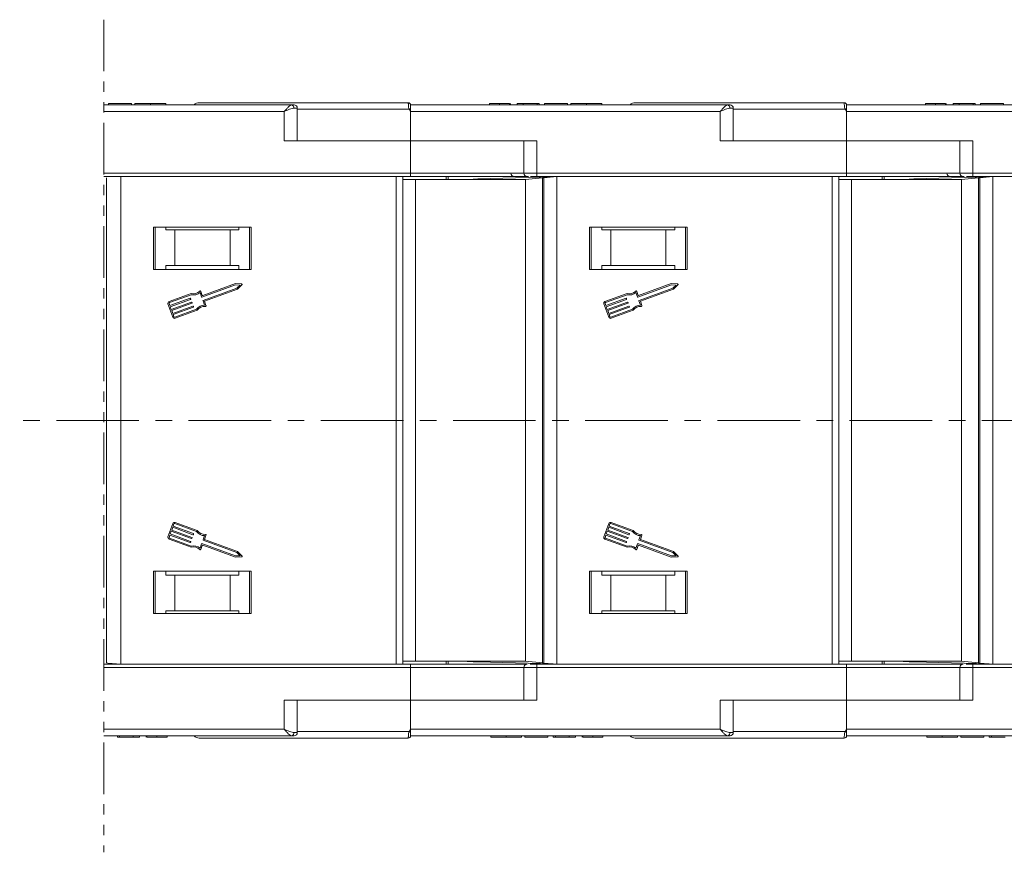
# Model space of a CAD drawing. Header units: millimetres. Extents: x 3698 to 5159, y 261 to 1294.
# Tile 15 of 46: x 4646 to 4798, y 513 to 641. Entities that reach past the tile are written whole.
import ezdxf

# ---------------------------------------------------------------- set-up
doc = ezdxf.new("R2010")
doc.units = ezdxf.units.MM
doc.linetypes.add('CENTERX2', pattern=[20.32, 12.7, -2.54, 2.54, -2.54])
doc.linetypes.add('PHANTOM2', pattern=[31.75, 15.875, -3.175, 3.175, -3.175, 3.175, -3.175])

msp = doc.modelspace()

# ---------------------------------------------------------------- linework, layer by layer
at = {"color": 3, "linetype": 'PHANTOM2', "lineweight": 9, "ltscale": 0.5}
msp.add_line((4659.195, 641.483), (4659.193, 513.454), dxfattribs=at)
at = {"color": 7, "linetype": 'Continuous', "lineweight": 15}
for p, q in [((4688.048, 628.371), (4659.194, 628.371)), ((4659.931, 628.371), (4659.931, 628.571)), ((4663.457, 628.571), (4659.931, 628.571)), ((4663.457, 628.571), (4663.457, 628.371)), ((4663.97, 628.371), (4663.97, 628.571)), ((4666.349, 628.571), (4666.349, 628.371)), ((4668.713, 628.371), (4668.713, 628.571)), ((4705.992, 628.721), (4705.992, 628.721)), ((4755.048, 628.371), (4706.342, 628.371)), ((4718.47, 628.371), (4718.47, 628.571)), ((4720.014, 628.371), (4720.014, 628.571)), ((4721.566, 628.371), (4721.566, 628.571)), ((4721.675, 628.371), (4721.675, 628.571)), ((4722.701, 628.371), (4722.701, 628.571)), ((4723.662, 628.571), (4722.701, 628.571)), ((4723.662, 628.571), (4723.662, 628.371)), ((4725.777, 628.571), (4723.662, 628.571)), ((4725.777, 628.371), (4725.777, 628.571)), ((4726.098, 628.571), (4725.777, 628.571)), ((4726.098, 628.371), (4726.098, 628.571)), ((4730.457, 628.571), (4726.931, 628.571)), ((4726.931, 628.371), (4726.931, 628.571)), ((4730.457, 628.571), (4730.457, 628.371)), ((4730.97, 628.371), (4730.97, 628.571)), ((4733.349, 628.571), (4733.349, 628.371)), ((4735.713, 628.371), (4735.713, 628.571)), ((4772.992, 628.721), (4772.992, 628.721)), ((4822.048, 628.371), (4773.342, 628.371)), ((4785.47, 628.371), (4785.47, 628.571)), ((4787.014, 628.371), (4787.014, 628.571)), ((4788.566, 628.371), (4788.566, 628.571)), ((4788.675, 628.371), (4788.675, 628.571)), ((4789.701, 628.371), (4789.701, 628.571)), ((4790.662, 628.571), (4789.701, 628.571)), ((4790.662, 628.571), (4790.662, 628.371)), ((4792.777, 628.571), (4790.662, 628.571)), ((4792.777, 628.371), (4792.777, 628.571)), ((4793.098, 628.571), (4792.777, 628.571)), ((4793.098, 628.371), (4793.098, 628.571)), ((4793.931, 628.371), (4793.931, 628.571)), ((4797.457, 628.571), (4793.931, 628.571)), ((4797.457, 628.571), (4797.457, 628.371)), ((4659.194, 627.371), (4686.93, 627.371)), ((4686.93, 627.371), (4686.93, 622.871)), ((4688.93, 627.871), (4688.421, 627.871)), ((4688.93, 622.871), (4688.93, 627.871)), ((4706.108, 627.721), (4688.93, 627.721)), ((4706.342, 627.371), (4706.108, 627.721)), ((4706.342, 622.871), (4706.342, 627.371)), ((4706.342, 627.371), (4753.93, 627.371)), ((4753.93, 627.371), (4753.93, 622.871)), ((4755.93, 627.871), (4755.421, 627.871)), ((4755.93, 622.871), (4755.93, 627.871)), ((4773.108, 627.721), (4755.93, 627.721)), ((4773.342, 627.371), (4773.108, 627.721)), ((4773.342, 622.871), (4773.342, 627.371)), ((4773.342, 627.371), (4820.93, 627.371)), ((4686.93, 622.871), (4706.342, 622.871)), ((4706.342, 622.871), (4706.342, 617.871)), ((4725.753, 622.871), (4706.342, 622.871)), ((4723.753, 622.871), (4723.753, 617.871)), ((4725.753, 617.871), (4725.753, 622.871)), ((4753.93, 622.871), (4773.342, 622.871)), ((4792.753, 622.871), (4773.342, 622.871)), ((4773.342, 622.871), (4773.342, 617.871)), ((4790.753, 622.871), (4790.753, 617.871)), ((4792.753, 617.871), (4792.753, 622.871)), ((4706.342, 617.871), (4659.194, 617.871)), ((4706.342, 617.871), (4706.342, 617.371)), ((4723.753, 617.871), (4706.342, 617.871)), ((4725.753, 617.871), (4723.753, 617.871)), ((4773.342, 617.871), (4725.753, 617.871)), ((4725.753, 617.871), (4725.753, 617.371)), ((4773.342, 617.871), (4773.342, 617.371)), ((4790.753, 617.871), (4773.342, 617.871)), ((4792.753, 617.871), (4790.753, 617.871)), ((4840.342, 617.871), (4792.753, 617.871)), ((4792.753, 617.871), (4792.753, 617.371)), ((4659.194, 617.371), (4706.342, 617.371)), ((4659.601, 617.165), (4659.601, 579.871)), ((4661.801, 579.871), (4661.801, 617.371)), ((4704.132, 617.371), (4704.132, 579.871)), ((4705.132, 579.871), (4705.132, 617.371)), ((4707.092, 616.921), (4705.132, 616.921)), ((4707.092, 579.871), (4707.092, 616.921)), ((4724.003, 616.921), (4707.092, 616.921)), ((4711.832, 616.921), (4711.832, 617.371)), ((4712.132, 616.921), (4712.132, 617.371)), ((4715.947, 616.974), (4714.08, 616.921)), ((4715.947, 616.974), (4716.693, 616.995)), ((4715.947, 616.921), (4715.947, 616.974)), ((4728.245, 617.319), (4716.693, 616.995)), ((4716.693, 616.995), (4716.693, 616.921)), ((4726.601, 617.165), (4724.003, 616.921)), ((4724.003, 579.871), (4724.003, 616.921)), ((4725.753, 617.371), (4773.342, 617.371)), ((4726.803, 617.184), (4726.601, 617.165)), ((4726.601, 617.165), (4726.601, 579.871)), ((4728.801, 617.371), (4726.803, 617.184)), ((4726.803, 617.184), (4726.803, 579.871)), ((4728.801, 579.871), (4728.801, 617.371)), ((4771.132, 617.371), (4771.132, 579.871)), ((4772.132, 579.871), (4772.132, 617.371)), ((4774.092, 616.921), (4772.132, 616.921)), ((4774.092, 579.871), (4774.092, 616.921)), ((4791.003, 616.921), (4774.092, 616.921)), ((4778.832, 616.921), (4778.832, 617.371)), ((4779.132, 616.921), (4779.132, 617.371)), ((4782.947, 616.974), (4781.08, 616.921)), ((4782.947, 616.974), (4783.693, 616.995)), ((4782.947, 616.921), (4782.947, 616.974)), ((4795.245, 617.319), (4783.693, 616.995)), ((4783.693, 616.995), (4783.693, 616.921)), ((4793.601, 617.165), (4791.003, 616.921)), ((4791.003, 579.871), (4791.003, 616.921)), ((4792.753, 617.371), (4840.342, 617.371)), ((4793.803, 617.184), (4793.601, 617.165)), ((4793.601, 617.165), (4793.601, 579.871)), ((4795.801, 617.371), (4793.803, 617.184)), ((4793.803, 617.184), (4793.803, 579.871)), ((4795.801, 579.871), (4795.801, 617.371)), ((4681.842, 609.571), (4666.842, 609.571)), ((4666.842, 609.571), (4666.842, 603.071)), ((4667.092, 603.071), (4667.092, 609.571)), ((4668.728, 609.171), (4668.728, 609.571)), ((4668.728, 609.171), (4670.092, 609.171)), ((4670.092, 609.171), (4670.092, 603.671)), ((4678.592, 609.171), (4670.092, 609.171)), ((4678.592, 603.671), (4678.592, 609.171)), ((4678.592, 609.171), (4679.955, 609.171)), ((4679.955, 609.571), (4679.955, 609.171)), ((4681.592, 609.571), (4681.592, 603.071)), ((4681.842, 603.071), (4681.842, 609.571)), ((4748.842, 609.571), (4733.842, 609.571)), ((4733.842, 609.571), (4733.842, 603.071)), ((4734.092, 603.071), (4734.092, 609.571)), ((4735.728, 609.171), (4735.728, 609.571)), ((4735.728, 609.171), (4737.092, 609.171)), ((4737.092, 609.171), (4737.092, 603.671)), ((4745.592, 609.171), (4737.092, 609.171)), ((4745.592, 603.671), (4745.592, 609.171)), ((4745.592, 609.171), (4746.955, 609.171)), ((4746.955, 609.571), (4746.955, 609.171)), ((4748.592, 609.571), (4748.592, 603.071)), ((4748.842, 603.071), (4748.842, 609.571)), ((4666.842, 603.071), (4681.842, 603.071)), ((4668.728, 603.671), (4668.728, 603.071)), ((4670.092, 603.671), (4668.728, 603.671)), ((4678.592, 603.671), (4670.092, 603.671)), ((4679.955, 603.671), (4678.592, 603.671)), ((4679.955, 603.071), (4679.955, 603.671)), ((4733.842, 603.071), (4748.842, 603.071)), ((4735.728, 603.671), (4735.728, 603.071)), ((4737.092, 603.671), (4735.728, 603.671)), ((4745.592, 603.671), (4737.092, 603.671)), ((4746.955, 603.671), (4745.592, 603.671)), ((4746.955, 603.071), (4746.955, 603.671)), ((4679.409, 600.897), (4674.385, 599.061)), ((4680.359, 600.848), (4679.409, 600.897)), ((4746.409, 600.897), (4741.385, 599.061)), ((4747.359, 600.848), (4746.409, 600.897)), ((4672.613, 599.385), (4669.216, 598.144)), ((4673.976, 599.517), (4674.218, 598.854)), ((4674.326, 599.088), (4674.1, 599.708)), ((4674.276, 598.827), (4679.437, 600.713)), ((4679.625, 600.199), (4674.464, 598.313)), ((4674.655, 598.189), (4679.722, 600.04)), ((4679.437, 600.713), (4680.136, 600.677)), ((4680.136, 600.677), (4679.625, 600.199)), ((4679.722, 600.04), (4680.417, 600.69)), ((4739.613, 599.385), (4736.216, 598.144)), ((4740.976, 599.517), (4741.218, 598.854)), ((4741.326, 599.088), (4741.1, 599.708)), ((4741.276, 598.827), (4746.437, 600.713)), ((4746.625, 600.199), (4741.464, 598.313)), ((4741.655, 598.189), (4746.722, 600.04)), ((4746.437, 600.713), (4747.136, 600.677)), ((4747.136, 600.677), (4746.625, 600.199)), ((4746.722, 600.04), (4747.417, 600.69)), ((4669.053, 597.793), (4669.804, 595.737)), ((4669.349, 597.513), (4669.224, 597.855)), ((4669.279, 597.972), (4672.622, 599.194)), ((4672.454, 598.647), (4669.349, 597.513)), ((4669.412, 597.341), (4672.517, 598.476)), ((4672.673, 598.048), (4669.568, 596.913)), ((4669.631, 596.742), (4672.736, 597.876)), ((4672.544, 598.534), (4672.513, 598.62)), ((4672.763, 597.935), (4672.732, 598.02)), ((4674.437, 598.255), (4674.679, 597.593)), ((4674.897, 597.526), (4674.655, 598.189)), ((4736.053, 597.793), (4736.804, 595.737)), ((4736.349, 597.513), (4736.224, 597.855)), ((4736.279, 597.972), (4739.622, 599.194)), ((4739.454, 598.647), (4736.349, 597.513)), ((4736.412, 597.341), (4739.517, 598.476)), ((4739.673, 598.048), (4736.568, 596.913)), ((4736.631, 596.742), (4739.736, 597.876)), ((4739.544, 598.534), (4739.513, 598.62)), ((4739.763, 597.935), (4739.732, 598.02)), ((4741.437, 598.255), (4741.679, 597.593)), ((4741.897, 597.526), (4741.655, 598.189)), ((4669.568, 596.913), (4669.412, 597.341)), ((4669.788, 596.313), (4669.631, 596.742)), ((4672.893, 597.448), (4669.788, 596.313)), ((4669.85, 596.142), (4672.955, 597.277)), ((4673.436, 596.967), (4670.092, 595.745)), ((4670.155, 595.574), (4673.552, 596.815)), ((4672.982, 597.335), (4672.951, 597.421)), ((4736.568, 596.913), (4736.412, 597.341)), ((4736.788, 596.313), (4736.631, 596.742)), ((4739.893, 597.448), (4736.788, 596.313)), ((4736.85, 596.142), (4739.955, 597.277)), ((4740.436, 596.967), (4737.092, 595.745)), ((4737.155, 595.574), (4740.552, 596.815)), ((4739.982, 597.335), (4739.951, 597.421)), ((4669.975, 595.799), (4669.85, 596.142)), ((4736.975, 595.799), (4736.85, 596.142)), ((4659.601, 579.871), (4659.601, 542.578)), ((4661.801, 542.371), (4661.801, 579.871)), ((4704.132, 579.871), (4704.132, 542.371)), ((4705.132, 542.371), (4705.132, 579.871)), ((4707.092, 542.821), (4707.092, 579.871)), ((4724.003, 542.821), (4724.003, 579.871)), ((4726.601, 579.871), (4726.601, 542.578)), ((4726.803, 579.871), (4726.803, 542.559)), ((4728.801, 542.371), (4728.801, 579.871)), ((4771.132, 579.871), (4771.132, 542.371)), ((4772.132, 542.371), (4772.132, 579.871)), ((4774.092, 542.821), (4774.092, 579.871)), ((4791.003, 542.821), (4791.003, 579.871)), ((4793.601, 579.871), (4793.601, 542.578)), ((4793.803, 579.871), (4793.803, 542.559)), ((4795.801, 542.371), (4795.801, 579.871)), ((4669.804, 564.006), (4669.053, 561.95)), ((4669.788, 563.429), (4669.631, 563.001)), ((4669.631, 563.001), (4672.736, 561.866)), ((4672.893, 562.295), (4669.788, 563.429)), ((4669.975, 563.943), (4669.85, 563.6)), ((4669.85, 563.6), (4672.955, 562.466)), ((4673.436, 562.776), (4670.092, 563.997)), ((4673.552, 562.928), (4670.155, 564.169)), ((4736.804, 564.006), (4736.053, 561.95)), ((4736.788, 563.429), (4736.631, 563.001)), ((4736.631, 563.001), (4739.736, 561.866)), ((4739.893, 562.295), (4736.788, 563.429)), ((4736.975, 563.943), (4736.85, 563.6)), ((4736.85, 563.6), (4739.955, 562.466)), ((4740.436, 562.776), (4737.092, 563.997)), ((4740.552, 562.928), (4737.155, 564.169)), ((4669.216, 561.599), (4672.613, 560.358)), ((4669.349, 562.23), (4669.224, 561.887)), ((4669.279, 561.77), (4672.622, 560.549)), ((4672.454, 561.095), (4669.349, 562.23)), ((4669.568, 562.83), (4669.412, 562.401)), ((4669.412, 562.401), (4672.517, 561.267)), ((4672.673, 561.695), (4669.568, 562.83)), ((4672.763, 561.808), (4672.732, 561.722)), ((4672.982, 562.408), (4672.951, 562.322)), ((4674.437, 561.488), (4674.679, 562.15)), ((4679.625, 559.544), (4674.464, 561.429)), ((4674.655, 561.554), (4674.897, 562.216)), ((4679.722, 559.702), (4674.655, 561.554)), ((4736.216, 561.599), (4739.613, 560.358)), ((4736.349, 562.23), (4736.224, 561.887)), ((4736.279, 561.77), (4739.622, 560.549)), ((4739.454, 561.095), (4736.349, 562.23)), ((4736.568, 562.83), (4736.412, 562.401)), ((4736.412, 562.401), (4739.517, 561.267)), ((4739.673, 561.695), (4736.568, 562.83)), ((4739.763, 561.808), (4739.732, 561.722)), ((4739.982, 562.408), (4739.951, 562.322)), ((4741.437, 561.488), (4741.679, 562.15)), ((4746.625, 559.544), (4741.464, 561.429)), ((4741.655, 561.554), (4741.897, 562.216)), ((4746.722, 559.702), (4741.655, 561.554)), ((4672.544, 561.208), (4672.513, 561.123)), ((4673.976, 560.226), (4674.218, 560.888)), ((4674.1, 560.034), (4674.326, 560.654)), ((4674.276, 560.915), (4679.437, 559.03)), ((4674.385, 560.681), (4679.409, 558.846)), ((4739.544, 561.208), (4739.513, 561.123)), ((4740.976, 560.226), (4741.218, 560.888)), ((4741.1, 560.034), (4741.326, 560.654)), ((4741.276, 560.915), (4746.437, 559.03)), ((4741.385, 560.681), (4746.409, 558.846)), ((4679.409, 558.846), (4680.359, 558.895)), ((4679.437, 559.03), (4680.136, 559.066)), ((4680.136, 559.066), (4679.625, 559.544)), ((4680.417, 559.052), (4679.722, 559.702)), ((4746.409, 558.846), (4747.359, 558.895)), ((4746.437, 559.03), (4747.136, 559.066)), ((4747.136, 559.066), (4746.625, 559.544)), ((4747.417, 559.052), (4746.722, 559.702)), ((4681.842, 556.671), (4666.842, 556.671)), ((4666.842, 556.671), (4666.842, 550.171)), ((4667.092, 550.171), (4667.092, 556.671)), ((4668.728, 556.671), (4668.728, 556.071)), ((4668.728, 556.071), (4670.092, 556.071)), ((4670.092, 556.071), (4670.092, 550.571)), ((4670.092, 556.071), (4678.592, 556.071)), ((4678.592, 550.571), (4678.592, 556.071)), ((4678.592, 556.071), (4679.955, 556.071)), ((4679.955, 556.071), (4679.955, 556.671)), ((4681.592, 556.671), (4681.592, 550.171)), ((4681.842, 550.171), (4681.842, 556.671)), ((4748.842, 556.671), (4733.842, 556.671)), ((4733.842, 556.671), (4733.842, 550.171)), ((4734.092, 550.171), (4734.092, 556.671)), ((4735.728, 556.671), (4735.728, 556.071)), ((4735.728, 556.071), (4737.092, 556.071)), ((4737.092, 556.071), (4737.092, 550.571)), ((4737.092, 556.071), (4745.592, 556.071)), ((4745.592, 550.571), (4745.592, 556.071)), ((4745.592, 556.071), (4746.955, 556.071)), ((4746.955, 556.071), (4746.955, 556.671)), ((4748.592, 556.671), (4748.592, 550.171)), ((4748.842, 550.171), (4748.842, 556.671)), ((4666.842, 550.171), (4681.842, 550.171)), ((4670.092, 550.571), (4668.728, 550.571)), ((4668.728, 550.171), (4668.728, 550.571)), ((4670.092, 550.571), (4678.592, 550.571)), ((4679.955, 550.571), (4678.592, 550.571)), ((4679.955, 550.571), (4679.955, 550.171)), ((4733.842, 550.171), (4748.842, 550.171)), ((4737.092, 550.571), (4735.728, 550.571)), ((4735.728, 550.171), (4735.728, 550.571)), ((4737.092, 550.571), (4745.592, 550.571)), ((4746.955, 550.571), (4745.592, 550.571)), ((4746.955, 550.571), (4746.955, 550.171)), ((4706.342, 542.371), (4659.194, 542.371)), ((4659.194, 541.871), (4706.342, 541.871)), ((4659.601, 542.578), (4659.803, 542.559)), ((4659.803, 542.559), (4661.801, 542.371)), ((4705.132, 542.821), (4707.092, 542.821)), ((4706.342, 541.871), (4706.342, 542.371)), ((4706.342, 541.871), (4706.342, 536.871)), ((4706.342, 541.871), (4723.753, 541.871)), ((4707.092, 542.821), (4724.003, 542.821)), ((4711.832, 542.371), (4711.832, 542.821)), ((4712.132, 542.371), (4712.132, 542.821)), ((4714.08, 542.821), (4715.947, 542.769)), ((4715.947, 542.769), (4715.947, 542.821)), ((4716.693, 542.748), (4715.947, 542.769)), ((4716.693, 542.821), (4716.693, 542.748)), ((4716.693, 542.748), (4728.245, 542.423)), ((4723.753, 541.871), (4723.753, 536.871)), ((4723.753, 541.871), (4725.753, 541.871)), ((4724.003, 542.821), (4726.601, 542.578)), ((4725.753, 541.871), (4725.753, 542.371)), ((4773.342, 542.371), (4725.753, 542.371)), ((4725.753, 536.871), (4725.753, 541.871)), ((4725.753, 541.871), (4773.342, 541.871)), ((4726.601, 542.578), (4726.803, 542.559)), ((4726.803, 542.559), (4728.801, 542.371)), ((4772.132, 542.821), (4774.092, 542.821)), ((4773.342, 541.871), (4773.342, 542.371)), ((4773.342, 541.871), (4773.342, 536.871)), ((4773.342, 541.871), (4790.753, 541.871)), ((4774.092, 542.821), (4791.003, 542.821)), ((4778.832, 542.371), (4778.832, 542.821)), ((4779.132, 542.371), (4779.132, 542.821)), ((4781.08, 542.821), (4782.947, 542.769)), ((4782.947, 542.769), (4782.947, 542.821)), ((4783.693, 542.748), (4782.947, 542.769)), ((4783.693, 542.821), (4783.693, 542.748)), ((4783.693, 542.748), (4795.245, 542.423)), ((4790.753, 541.871), (4790.753, 536.871)), ((4790.753, 541.871), (4792.753, 541.871)), ((4791.003, 542.821), (4793.601, 542.578)), ((4792.753, 541.871), (4792.753, 542.371)), ((4840.342, 542.371), (4792.753, 542.371)), ((4792.753, 536.871), (4792.753, 541.871)), ((4792.753, 541.871), (4840.342, 541.871)), ((4793.601, 542.578), (4793.803, 542.559)), ((4793.803, 542.559), (4795.801, 542.371)), ((4706.342, 536.871), (4686.93, 536.871)), ((4686.93, 536.871), (4686.93, 532.371)), ((4688.93, 531.871), (4688.93, 536.871)), ((4706.342, 532.371), (4706.342, 536.871)), ((4706.342, 536.871), (4725.753, 536.871)), ((4773.342, 536.871), (4753.93, 536.871)), ((4753.93, 536.871), (4753.93, 532.371)), ((4755.93, 531.871), (4755.93, 536.871)), ((4773.342, 532.371), (4773.342, 536.871)), ((4773.342, 536.871), (4792.753, 536.871)), ((4686.93, 532.371), (4659.193, 532.371)), ((4659.193, 531.371), (4688.048, 531.371)), ((4661.277, 531.171), (4661.277, 531.371)), ((4661.598, 531.171), (4661.277, 531.171)), ((4661.598, 531.171), (4661.598, 531.371)), ((4663.713, 531.171), (4661.598, 531.171)), ((4663.713, 531.171), (4663.713, 531.371)), ((4664.675, 531.171), (4663.713, 531.171)), ((4664.675, 531.371), (4664.675, 531.171)), ((4665.701, 531.371), (4665.701, 531.171)), ((4665.81, 531.371), (4665.81, 531.171)), ((4667.361, 531.371), (4667.361, 531.171)), ((4668.906, 531.171), (4668.906, 531.371)), ((4688.421, 531.871), (4688.93, 531.871)), ((4688.93, 532.021), (4706.108, 532.021)), ((4706.108, 532.021), (4706.342, 532.371)), ((4753.93, 532.371), (4706.342, 532.371)), ((4706.342, 531.373), (4706.342, 531.371)), ((4706.342, 531.371), (4755.048, 531.371)), ((4718.662, 531.371), (4718.662, 531.171)), ((4721.027, 531.371), (4721.027, 531.171)), ((4723.406, 531.171), (4723.406, 531.371)), ((4723.918, 531.171), (4723.918, 531.371)), ((4727.444, 531.171), (4723.918, 531.171)), ((4727.444, 531.371), (4727.444, 531.171)), ((4728.277, 531.171), (4728.277, 531.371)), ((4728.598, 531.171), (4728.277, 531.171)), ((4728.598, 531.171), (4728.598, 531.371)), ((4730.713, 531.171), (4728.598, 531.171)), ((4730.713, 531.171), (4730.713, 531.371)), ((4731.675, 531.171), (4730.713, 531.171)), ((4731.675, 531.371), (4731.675, 531.171)), ((4732.701, 531.371), (4732.701, 531.171)), ((4732.81, 531.371), (4732.81, 531.171)), ((4734.361, 531.371), (4734.361, 531.171)), ((4735.906, 531.171), (4735.906, 531.371)), ((4755.421, 531.871), (4755.93, 531.871)), ((4755.93, 532.021), (4773.108, 532.021)), ((4773.108, 532.021), (4773.342, 532.371)), ((4820.93, 532.371), (4773.342, 532.371)), ((4773.342, 531.373), (4773.342, 531.371)), ((4773.342, 531.371), (4822.048, 531.371)), ((4785.662, 531.371), (4785.662, 531.171)), ((4788.027, 531.371), (4788.027, 531.171)), ((4790.406, 531.171), (4790.406, 531.371)), ((4790.918, 531.171), (4790.918, 531.371)), ((4794.444, 531.171), (4790.918, 531.171)), ((4794.444, 531.371), (4794.444, 531.171)), ((4795.277, 531.171), (4795.277, 531.371)), ((4795.598, 531.171), (4795.277, 531.171)), ((4795.598, 531.171), (4795.598, 531.371)), ((4797.713, 531.171), (4795.598, 531.171)), ((4705.992, 531.021), (4705.992, 531.021)), ((4772.992, 531.021), (4772.992, 531.021))]:
    msp.add_line(p, q, dxfattribs=at)
at = {"color": 1, "linetype": 'CENTERX2', "lineweight": 13}
msp.add_line((5010.038, 579.871), (4173.987, 579.871), dxfattribs=at)
at = {"color": 7, "linetype": 'Continuous', "lineweight": 15}
for centre, radius, start, end in [((4673.842, 627.721), 1, 90, 139.04573), ((4687.973, 627.927), 0.451, 352.91869, 80.47981), ((4688.43, 627.871), 0.5, 360, 90), ((4705.992, 628.371), 0.35, 0.00041, 90.00191), ((4740.842, 627.721), 1, 90, 139.04573), ((4754.973, 627.927), 0.451, 352.91869, 80.47981), ((4755.43, 627.871), 0.5, 360, 90), ((4772.992, 628.371), 0.35, 0.00041, 90.00191), ((4741.886, 560.794), 75.89, 117.92809, 118.12821), ((4808.886, 560.794), 75.89, 117.92809, 118.12821), ((4722.27, 617.871), 0.5, 180, 270), ((4724.253, 617.871), 0.5, 180, 270), ((4789.27, 617.871), 0.5, 180, 270), ((4791.253, 617.871), 0.5, 180, 270), ((4680.355, 600.757), 0.0912, 313.09192, 87.049), ((4747.355, 600.757), 0.0912, 313.09192, 87.049), ((4672.981, 600.689), 1.355, 254.2528, 315.58546), ((4672.981, 600.689), 1.538, 256.51116, 310.30711), ((4674.014, 599.677), 0.0912, 20.07046, 135.58546), ((4739.981, 600.689), 1.355, 254.2528, 315.58546), ((4739.981, 600.689), 1.538, 256.51116, 310.30711), ((4741.014, 599.677), 0.0912, 20.07046, 135.58546), ((4669.31, 597.887), 0.274, 110.07046, 200.07046), ((4669.31, 597.887), 0.0912, 110.07046, 200.07046), ((4672.47, 598.604), 0.0456, 20.07046, 110.07046), ((4672.501, 598.519), 0.0456, 290.07046, 20.07046), ((4672.689, 598.005), 0.0456, 20.07046, 110.07046), ((4672.72, 597.919), 0.0456, 290.07046, 20.07046), ((4674.261, 598.87), 0.0456, 200.07046, 290.07046), ((4674.369, 599.104), 0.0456, 200.07046, 290.07046), ((4674.48, 598.27), 0.0456, 110.07046, 200.07046), ((4736.31, 597.887), 0.274, 110.07046, 200.07046), ((4736.31, 597.887), 0.0912, 110.07046, 200.07046), ((4739.47, 598.604), 0.0456, 20.07046, 110.07046), ((4739.501, 598.519), 0.0456, 290.07046, 20.07046), ((4739.689, 598.005), 0.0456, 20.07046, 110.07046), ((4739.72, 597.919), 0.0456, 290.07046, 20.07046), ((4741.261, 598.87), 0.0456, 200.07046, 290.07046), ((4741.369, 599.104), 0.0456, 200.07046, 290.07046), ((4741.48, 598.27), 0.0456, 110.07046, 200.07046), ((4672.908, 597.405), 0.0456, 20.07046, 110.07046), ((4672.94, 597.319), 0.0456, 290.07046, 20.07046), ((4674.674, 596.055), 1.538, 89.8338, 143.62975), ((4674.674, 596.055), 1.355, 84.55545, 145.88812), ((4674.812, 597.495), 0.0912, 264.55545, 20.07046), ((4739.908, 597.405), 0.0456, 20.07046, 110.07046), ((4739.94, 597.319), 0.0456, 290.07046, 20.07046), ((4741.674, 596.055), 1.538, 89.8338, 143.62975), ((4741.674, 596.055), 1.355, 84.55545, 145.88812), ((4741.812, 597.495), 0.0912, 264.55545, 20.07046), ((4670.061, 595.831), 0.274, 200.07046, 290.07046), ((4670.061, 595.831), 0.0912, 200.07046, 290.07046), ((4737.061, 595.831), 0.274, 200.07046, 290.07046), ((4737.061, 595.831), 0.0912, 200.07046, 290.07046), ((4670.061, 563.912), 0.274, 69.92954, 159.92954), ((4670.061, 563.912), 0.0912, 69.92954, 159.92954), ((4674.674, 563.688), 1.355, 214.11188, 275.44455), ((4737.061, 563.912), 0.274, 69.92954, 159.92954), ((4737.061, 563.912), 0.0912, 69.92954, 159.92954), ((4741.674, 563.688), 1.355, 214.11188, 275.44455), ((4669.31, 561.856), 0.274, 159.92954, 249.92954), ((4669.31, 561.856), 0.0912, 159.92954, 249.92954), ((4672.689, 561.738), 0.0456, 249.92954, 339.92954), ((4672.72, 561.824), 0.0456, 339.92954, 69.92954), ((4672.908, 562.338), 0.0456, 249.92954, 339.92954), ((4672.94, 562.423), 0.0456, 339.92954, 69.92954), ((4674.674, 563.688), 1.538, 216.37025, 270.1662), ((4674.48, 561.472), 0.0456, 159.92954, 249.92954), ((4674.812, 562.248), 0.0912, 339.92954, 95.44455), ((4736.31, 561.856), 0.274, 159.92954, 249.92954), ((4736.31, 561.856), 0.0912, 159.92954, 249.92954), ((4739.689, 561.738), 0.0456, 249.92954, 339.92954), ((4739.72, 561.824), 0.0456, 339.92954, 69.92954), ((4739.908, 562.338), 0.0456, 249.92954, 339.92954), ((4739.94, 562.423), 0.0456, 339.92954, 69.92954), ((4741.674, 563.688), 1.538, 216.37025, 270.1662), ((4741.48, 561.472), 0.0456, 159.92954, 249.92954), ((4741.812, 562.248), 0.0912, 339.92954, 95.44455), ((4672.47, 561.138), 0.0456, 249.92954, 339.92954), ((4672.501, 561.224), 0.0456, 339.92954, 69.92954), ((4672.981, 559.053), 1.355, 44.41454, 105.7472), ((4672.981, 559.053), 1.538, 49.69289, 103.48884), ((4674.014, 560.066), 0.0912, 224.41454, 339.92954), ((4674.261, 560.872), 0.0456, 69.92954, 159.92954), ((4674.369, 560.639), 0.0456, 69.92954, 159.92954), ((4739.47, 561.138), 0.0456, 249.92954, 339.92954), ((4739.501, 561.224), 0.0456, 339.92954, 69.92954), ((4739.981, 559.053), 1.355, 44.41454, 105.7472), ((4739.981, 559.053), 1.538, 49.69289, 103.48884), ((4741.014, 560.066), 0.0912, 224.41454, 339.92954), ((4741.261, 560.872), 0.0456, 69.92954, 159.92954), ((4741.369, 560.639), 0.0456, 69.92954, 159.92954), ((4680.355, 558.986), 0.0912, 272.951, 46.90808), ((4747.355, 558.986), 0.0912, 272.951, 46.90808), ((4724.253, 541.871), 0.5, 90, 180), ((4791.253, 541.871), 0.5, 90, 180), ((4673.842, 532.021), 1, 221.2946, 270), ((4687.973, 531.816), 0.451, 279.5202, 7.08135), ((4688.43, 531.871), 0.5, 270, 360), ((4705.992, 531.371), 0.35, 269.99809, 359.99959), ((4741.886, 598.948), 75.89, 241.87179, 242.07191), ((4740.842, 532.021), 1, 221.2946, 270), ((4754.973, 531.816), 0.451, 279.5202, 7.08135), ((4755.43, 531.871), 0.5, 270, 360), ((4772.992, 531.371), 0.35, 269.99809, 359.99959), ((4808.886, 598.948), 75.89, 241.87179, 242.07191)]:
    msp.add_arc(centre, radius, start, end, dxfattribs=at)
for points, knots in [([(4666.349, 628.571), (4666.215, 628.571), (4665.811, 628.571), (4665.151, 628.571), (4664.53, 628.571), (4664.104, 628.571), (4663.979, 628.571), (4663.971, 628.571), (4663.97, 628.571)], [0, 0, 0, 0, 0.1021706, 0.3092201, 0.51365, 0.6922749, 0.9324126, 1, 1, 1, 1]), ([(4668.713, 628.571), (4668.71, 628.571), (4668.699, 628.571), (4668.558, 628.571), (4668.166, 628.571), (4667.592, 628.571), (4666.952, 628.571), (4666.531, 628.571), (4666.349, 628.571)], [0, 0, 0, 0, 0.1018882, 0.3073435, 0.4929627, 0.6786474, 0.8607914, 1, 1, 1, 1]), ([(4705.992, 628.721), (4704.679, 628.721), (4702.013, 628.721), (4698.024, 628.721), (4694.38, 628.721), (4691.145, 628.721), (4688.319, 628.721), (4685.658, 628.721), (4682.379, 628.721), (4679.591, 628.721), (4677.389, 628.721), (4675.918, 628.721), (4674.752, 628.721), (4673.981, 628.721), (4673.888, 628.721), (4673.842, 628.721)], [0, 0, 0, 0, 0.07772396, 0.15782403, 0.24013537, 0.30445442, 0.36876305, 0.43443011, 0.50008652, 0.63123697, 0.69555602, 0.75986465, 0.84218523, 0.92228307, 1, 1, 1, 1]), ([(4686.93, 627.371), (4687.036, 627.494), (4687.248, 627.739), (4687.557, 628.069), (4687.836, 628.319), (4687.98, 628.354), (4688.048, 628.371)], [0, 0, 0, 0, 0.2515188, 0.5017844, 0.7656323, 1, 1, 1, 1]), ([(4706.108, 627.721), (4706.091, 627.778), (4706.054, 627.901), (4706.024, 628.087), (4706.005, 628.269), (4705.994, 628.452), (4705.991, 628.598), (4705.991, 628.701), (4705.991, 628.714), (4705.992, 628.721)], [0, 0, 0, 0, 0.11199725, 0.24484387, 0.3691679, 0.50089869, 0.68753328, 0.82813816, 1, 1, 1, 1]), ([(4706.342, 628.371), (4706.342, 628.36), (4706.342, 628.338), (4706.342, 628.166), (4706.341, 627.981), (4706.342, 627.864), (4706.342, 627.846)], [0, 0, 0, 0, 0.3133566, 0.6267132, 0.9400698, 1, 1, 1, 1]), ([(4720.014, 628.571), (4719.88, 628.571), (4719.576, 628.571), (4719.125, 628.571), (4718.766, 628.571), (4718.511, 628.571), (4718.486, 628.571), (4718.47, 628.571)], [0, 0, 0, 0, 0.15529194, 0.35314526, 0.54324301, 0.704067, 1, 1, 1, 1]), ([(4721.566, 628.571), (4721.512, 628.571), (4721.404, 628.571), (4721.1, 628.571), (4720.635, 628.571), (4720.248, 628.571), (4720.014, 628.571)], [0, 0, 0, 0, 0.2064605, 0.4135145, 0.6452106, 1, 1, 1, 1]), ([(4733.349, 628.571), (4733.215, 628.571), (4732.811, 628.571), (4732.151, 628.571), (4731.53, 628.571), (4731.104, 628.571), (4730.979, 628.571), (4730.971, 628.571), (4730.97, 628.571)], [0, 0, 0, 0, 0.1021706, 0.3092201, 0.51365, 0.6922749, 0.9324126, 1, 1, 1, 1]), ([(4735.713, 628.571), (4735.71, 628.571), (4735.699, 628.571), (4735.558, 628.571), (4735.166, 628.571), (4734.592, 628.571), (4733.952, 628.571), (4733.531, 628.571), (4733.349, 628.571)], [0, 0, 0, 0, 0.1018882, 0.3073435, 0.4929627, 0.6786474, 0.8607914, 1, 1, 1, 1]), ([(4772.992, 628.721), (4771.679, 628.721), (4769.013, 628.721), (4765.024, 628.721), (4761.38, 628.721), (4758.145, 628.721), (4755.319, 628.721), (4752.658, 628.721), (4749.379, 628.721), (4746.591, 628.721), (4744.389, 628.721), (4742.918, 628.721), (4741.752, 628.721), (4740.981, 628.721), (4740.888, 628.721), (4740.842, 628.721)], [0, 0, 0, 0, 0.077724, 0.157824, 0.2401354, 0.3044544, 0.368763, 0.4344301, 0.5000865, 0.631237, 0.695556, 0.7598646, 0.8421852, 0.9222831, 1, 1, 1, 1]), ([(4753.93, 627.371), (4754.036, 627.494), (4754.248, 627.739), (4754.557, 628.069), (4754.836, 628.319), (4754.98, 628.354), (4755.048, 628.371)], [0, 0, 0, 0, 0.2515188, 0.50178442, 0.76563227, 1, 1, 1, 1]), ([(4773.108, 627.721), (4773.091, 627.778), (4773.054, 627.901), (4773.024, 628.087), (4773.005, 628.269), (4772.994, 628.452), (4772.991, 628.598), (4772.991, 628.701), (4772.991, 628.714), (4772.992, 628.721)], [0, 0, 0, 0, 0.1119973, 0.2448439, 0.3691679, 0.5008987, 0.6875333, 0.8281382, 1, 1, 1, 1]), ([(4773.342, 628.371), (4773.342, 628.36), (4773.342, 628.338), (4773.342, 628.166), (4773.341, 627.981), (4773.342, 627.864), (4773.342, 627.846)], [0, 0, 0, 0, 0.3133566, 0.6267132, 0.9400698, 1, 1, 1, 1]), ([(4787.014, 628.571), (4786.88, 628.571), (4786.576, 628.571), (4786.125, 628.571), (4785.766, 628.571), (4785.511, 628.571), (4785.486, 628.571), (4785.47, 628.571)], [0, 0, 0, 0, 0.1552919, 0.3531453, 0.543243, 0.704067, 1, 1, 1, 1]), ([(4788.566, 628.571), (4788.512, 628.571), (4788.404, 628.571), (4788.1, 628.571), (4787.635, 628.571), (4787.248, 628.571), (4787.014, 628.571)], [0, 0, 0, 0, 0.2064605, 0.4135145, 0.6452106, 1, 1, 1, 1]), ([(4688.421, 627.871), (4688.326, 627.861), (4688.116, 627.84), (4687.618, 627.668), (4687.199, 627.488), (4686.93, 627.371)], [0, 0, 0, 0, 0.2270634, 0.5015869, 1, 1, 1, 1]), ([(4755.421, 627.871), (4755.326, 627.861), (4755.116, 627.84), (4754.618, 627.668), (4754.199, 627.488), (4753.93, 627.371)], [0, 0, 0, 0, 0.2270634, 0.5015869, 1, 1, 1, 1]), ([(4706.342, 617.371), (4707.683, 617.371), (4710.408, 617.371), (4714.49, 617.371), (4718.232, 617.371), (4721.533, 617.371), (4723.516, 617.371), (4724.427, 617.371), (4724.441, 617.371)], [0, 0, 0, 0, 0.21003789, 0.42658948, 0.64924025, 0.82327919, 0.99734564, 1, 1, 1, 1]), ([(4724.791, 617.371), (4724.832, 617.371), (4724.982, 617.371), (4725.318, 617.371), (4725.61, 617.371), (4725.753, 617.371)], [0, 0, 0, 0, 0.1658977, 0.5921255, 1, 1, 1, 1]), ([(4773.342, 617.371), (4774.683, 617.371), (4777.408, 617.371), (4781.49, 617.371), (4785.232, 617.371), (4788.533, 617.371), (4790.516, 617.371), (4791.427, 617.371), (4791.441, 617.371)], [0, 0, 0, 0, 0.210038, 0.4265898, 0.6492407, 0.8232797, 0.9973463, 1, 1, 1, 1]), ([(4791.791, 617.371), (4791.832, 617.371), (4791.982, 617.371), (4792.318, 617.371), (4792.61, 617.371), (4792.753, 617.371)], [0, 0, 0, 0, 0.1658977, 0.5921255, 1, 1, 1, 1]), ([(4724.253, 542.371), (4723.353, 542.371), (4721.505, 542.371), (4718.224, 542.371), (4714.493, 542.371), (4710.407, 542.371), (4707.683, 542.371), (4706.342, 542.371)], [0, 0, 0, 0, 0.1671161, 0.3432074, 0.5684235, 0.7875063, 1, 1, 1, 1]), ([(4725.753, 542.371), (4725.61, 542.371), (4725.317, 542.371), (4724.955, 542.371), (4724.785, 542.371), (4724.722, 542.371)], [0, 0, 0, 0, 0.3748158, 0.7664972, 1, 1, 1, 1]), ([(4791.253, 542.371), (4790.353, 542.371), (4788.505, 542.371), (4785.224, 542.371), (4781.493, 542.371), (4777.407, 542.371), (4774.683, 542.371), (4773.342, 542.371)], [0, 0, 0, 0, 0.16711613, 0.3432074, 0.5684235, 0.78750635, 1, 1, 1, 1]), ([(4792.753, 542.371), (4792.61, 542.371), (4792.317, 542.371), (4791.955, 542.371), (4791.785, 542.371), (4791.722, 542.371)], [0, 0, 0, 0, 0.37481575, 0.76649717, 1, 1, 1, 1]), ([(4665.81, 531.171), (4665.864, 531.171), (4665.972, 531.171), (4666.276, 531.171), (4666.741, 531.171), (4667.127, 531.171), (4667.361, 531.171)], [0, 0, 0, 0, 0.2064605, 0.4135145, 0.6452106, 1, 1, 1, 1]), ([(4667.361, 531.171), (4667.495, 531.171), (4667.799, 531.171), (4668.251, 531.171), (4668.61, 531.171), (4668.864, 531.171), (4668.889, 531.171), (4668.906, 531.171)], [0, 0, 0, 0, 0.1552919, 0.3531453, 0.543243, 0.704067, 1, 1, 1, 1]), ([(4688.048, 531.371), (4687.98, 531.388), (4687.836, 531.424), (4687.557, 531.674), (4687.248, 532.004), (4687.036, 532.249), (4686.93, 532.371)], [0, 0, 0, 0, 0.2343588, 0.4982155, 0.7484812, 1, 1, 1, 1]), ([(4686.93, 532.371), (4687.199, 532.255), (4687.618, 532.074), (4688.116, 531.903), (4688.326, 531.881), (4688.421, 531.871)], [0, 0, 0, 0, 0.4984129, 0.772928, 1, 1, 1, 1]), ([(4705.992, 531.021), (4705.991, 531.029), (4705.991, 531.042), (4705.991, 531.145), (4705.994, 531.29), (4706.005, 531.474), (4706.024, 531.656), (4706.054, 531.843), (4706.091, 531.965), (4706.108, 532.021)], [0, 0, 0, 0, 0.1718456, 0.312445, 0.4991009, 0.6298393, 0.7575038, 0.8890244, 1, 1, 1, 1]), ([(4706.342, 531.897), (4706.342, 531.804), (4706.342, 531.619), (4706.342, 531.457), (4706.342, 531.427), (4706.342, 531.418)], [0, 0, 0, 0, 0.412717, 0.8254516, 1, 1, 1, 1]), ([(4718.662, 531.171), (4718.666, 531.171), (4718.676, 531.171), (4718.818, 531.171), (4719.209, 531.171), (4719.783, 531.171), (4720.423, 531.171), (4720.844, 531.171), (4721.027, 531.171)], [0, 0, 0, 0, 0.1018882, 0.3073435, 0.4929627, 0.6786474, 0.8607914, 1, 1, 1, 1]), ([(4721.027, 531.171), (4721.16, 531.171), (4721.564, 531.171), (4722.224, 531.171), (4722.846, 531.171), (4723.271, 531.171), (4723.396, 531.171), (4723.404, 531.171), (4723.406, 531.171)], [0, 0, 0, 0, 0.1021706, 0.3092201, 0.51365, 0.6922749, 0.9324126, 1, 1, 1, 1]), ([(4732.81, 531.171), (4732.864, 531.171), (4732.972, 531.171), (4733.276, 531.171), (4733.741, 531.171), (4734.127, 531.171), (4734.361, 531.171)], [0, 0, 0, 0, 0.2064605, 0.4135145, 0.6452106, 1, 1, 1, 1]), ([(4734.361, 531.171), (4734.495, 531.171), (4734.799, 531.171), (4735.251, 531.171), (4735.61, 531.171), (4735.864, 531.171), (4735.889, 531.171), (4735.906, 531.171)], [0, 0, 0, 0, 0.15529194, 0.35314526, 0.54324301, 0.704067, 1, 1, 1, 1]), ([(4755.048, 531.371), (4754.98, 531.388), (4754.836, 531.424), (4754.557, 531.674), (4754.248, 532.004), (4754.036, 532.249), (4753.93, 532.371)], [0, 0, 0, 0, 0.2343588, 0.4982155, 0.7484812, 1, 1, 1, 1]), ([(4753.93, 532.371), (4754.199, 532.255), (4754.618, 532.074), (4755.116, 531.903), (4755.326, 531.881), (4755.421, 531.871)], [0, 0, 0, 0, 0.4984129, 0.772928, 1, 1, 1, 1]), ([(4772.992, 531.021), (4772.991, 531.029), (4772.991, 531.042), (4772.991, 531.145), (4772.994, 531.29), (4773.005, 531.474), (4773.024, 531.656), (4773.054, 531.843), (4773.091, 531.965), (4773.108, 532.021)], [0, 0, 0, 0, 0.1718456, 0.312445, 0.4991009, 0.6298393, 0.7575038, 0.8890244, 1, 1, 1, 1]), ([(4773.342, 531.897), (4773.342, 531.804), (4773.342, 531.619), (4773.342, 531.457), (4773.342, 531.427), (4773.342, 531.418)], [0, 0, 0, 0, 0.412717, 0.8254516, 1, 1, 1, 1]), ([(4785.662, 531.171), (4785.666, 531.171), (4785.676, 531.171), (4785.818, 531.171), (4786.209, 531.171), (4786.783, 531.171), (4787.423, 531.171), (4787.844, 531.171), (4788.027, 531.171)], [0, 0, 0, 0, 0.1018882, 0.3073435, 0.4929627, 0.6786474, 0.8607914, 1, 1, 1, 1]), ([(4788.027, 531.171), (4788.16, 531.171), (4788.564, 531.171), (4789.224, 531.171), (4789.846, 531.171), (4790.271, 531.171), (4790.396, 531.171), (4790.404, 531.171), (4790.406, 531.171)], [0, 0, 0, 0, 0.1021706, 0.3092201, 0.51365, 0.6922749, 0.9324126, 1, 1, 1, 1]), ([(4673.842, 531.021), (4673.888, 531.021), (4673.981, 531.021), (4674.752, 531.021), (4675.918, 531.021), (4677.389, 531.021), (4679.037, 531.021), (4680.977, 531.021), (4683.934, 531.021), (4687.368, 531.021), (4691.145, 531.021), (4694.381, 531.021), (4698.024, 531.021), (4702.013, 531.021), (4704.679, 531.021), (4705.992, 531.021)], [0, 0, 0, 0, 0.0777263, 0.157824, 0.2401354, 0.3044544, 0.368763, 0.4344301, 0.5000865, 0.631237, 0.695556, 0.7598647, 0.8421852, 0.9222807, 1, 1, 1, 1]), ([(4740.842, 531.021), (4740.888, 531.021), (4740.981, 531.021), (4741.752, 531.021), (4742.918, 531.021), (4744.389, 531.021), (4746.037, 531.021), (4747.977, 531.021), (4750.934, 531.021), (4754.368, 531.021), (4758.145, 531.021), (4761.381, 531.021), (4765.024, 531.021), (4769.013, 531.021), (4771.679, 531.021), (4772.992, 531.021)], [0, 0, 0, 0, 0.0777263, 0.157824, 0.2401354, 0.3044544, 0.368763, 0.4344301, 0.5000865, 0.631237, 0.695556, 0.7598647, 0.8421852, 0.9222807, 1, 1, 1, 1])]:
    msp.add_open_spline(points, degree=3, knots=knots, dxfattribs=at)
for points in [[(4688.048, 628.371), (4688.158, 628.371), (4688.377, 628.371), (4688.412, 628.371), (4688.43, 628.371)], [(4755.048, 628.371), (4755.158, 628.371), (4755.377, 628.371), (4755.412, 628.371), (4755.43, 628.371)], [(4706.342, 627.846), (4706.342, 627.77), (4706.342, 627.62), (4706.342, 627.454), (4706.342, 627.371)], [(4773.342, 627.846), (4773.342, 627.77), (4773.342, 627.62), (4773.342, 627.454), (4773.342, 627.371)], [(4688.43, 531.371), (4688.412, 531.371), (4688.377, 531.371), (4688.158, 531.371), (4688.048, 531.371)], [(4706.342, 532.371), (4706.342, 532.288), (4706.342, 532.123), (4706.342, 531.972), (4706.342, 531.897)], [(4755.43, 531.371), (4755.412, 531.371), (4755.377, 531.371), (4755.158, 531.371), (4755.048, 531.371)], [(4773.342, 532.371), (4773.342, 532.288), (4773.342, 532.123), (4773.342, 531.972), (4773.342, 531.897)]]:
    msp.add_open_spline(points, degree=3, dxfattribs=at)

doc.saveas('drawing.dxf')
